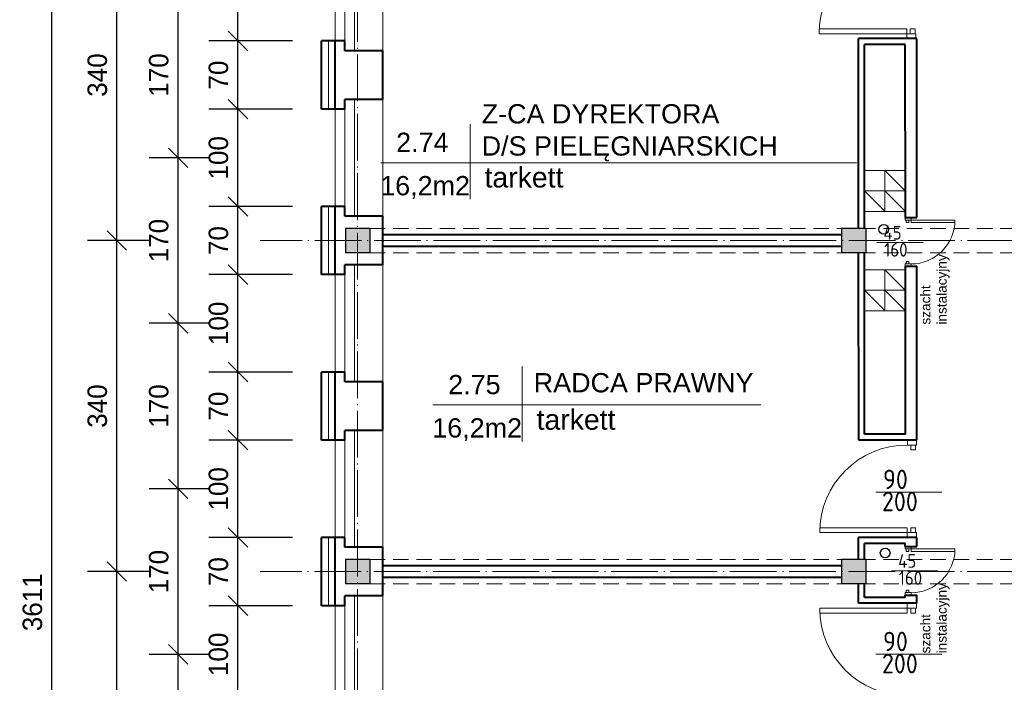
# Model space of a CAD drawing. Header units: millimetres. Extents: x -32003 to -19505, y 17931 to 29358.
# Tile 27 of 92: x -27865 to -26853, y 24936 to 25616. Entities that reach past the tile are written whole.
import ezdxf

# ---------------------------------------------------------------- set-up
doc = ezdxf.new("R2010")
doc.units = ezdxf.units.MM
doc.header["$PDMODE"] = 3
for name, pattern in [('ACAD_ISO03W100', [30, 12, -18]), ('ACAD_ISO04W100', [30.5, 24, -3, 0.5, -3]), ('KRESKOWA_X2', [12, 8, -4])]:
    doc.linetypes.add(name, pattern=pattern)
for name, color, linetype, lineweight in [('_wymiary', 1, 'Continuous', 9), ('drzwi', 140, 'Continuous', 13), ('KOMINY', 43, 'Continuous', 15), ('opisy drzwi', 40, 'Continuous', 13), ('opisy pom', 3, 'Continuous', 18), ('przerywana', 7, 'KRESKOWA_X2', 5), ('sciany', 4, 'Continuous', 40), ('symetria', 7, 'ACAD_ISO03W100', 5), ('SZRAF', 51, 'Continuous', 9), ('słupy', 2, 'Continuous', 30), ('ściana', 4, 'Continuous', 40)]:
    doc.layers.add(name, color=color, linetype=linetype, lineweight=lineweight)
doc.layers.add('kanalizacja', color=210, linetype='Continuous')
doc.styles.add('ISO', font='isocp.shx')
doc.styles.add('ROMANS', font='ROMANS')
doc.styles.add('SYSTEM', font='TXT')
doc.linetypes.add('BATTING', pattern='A,0.0001,-0.1,[134,ltypeshp.shx,S=0.1,R=0,X=-0.1,Y=0],-0.2,[134,ltypeshp.shx,S=0.1,R=180,X=0.1,Y=0],-0.1', length=0.4001)
doc.dimstyles.new('Jacek2', dxfattribs={"dimscale": 2, "dimtxt": 10, "dimasz": 10, "dimexe": 15, "dimexo": 15, "dimgap": 5, "dimtad": 1, "dimdec": 0, "dimrnd": 0.5, "dimzin": 0, "dimdsep": 46, "dimtxsty": 'Standard', "dimblk": 'OBLIQUE', "dimcen": 0, "dimdle": 5, "dimadec": 1, "dimazin": 0, "dimtfac": 1, "dimtdec": 0, "dimtofl": 0, "dimtmove": 0, "dimatfit": 3, "dimfxl": 0, "dimtolj": 1, "dimtzin": 0, "dimarcsym": 0})

# ---------------------------------------------------------------- blocks, each defined once
blk = doc.blocks.new('_OBLIQUE')
at = {"color": 0, "linetype": 'ByBlock'}
blk.add_line((-0.5, -0.5), (0.5, 0.5), dxfattribs=at)
blk = doc.blocks.new('*D991')
at = {"layer": '_wymiary', "color": 0, "lineweight": -2}
for p, q in [((-27640.6, 24904.4), (-27640.6, 25024.4)), ((-27584.7, 25014.4), (-27670.6, 25014.4)), ((-27584.7, 24914.4), (-27670.6, 24914.4))]:
    blk.add_line(p, q, dxfattribs=at)
at = {"layer": 'Defpoints', "color": 0}
for p in [(-27640.6, 25014.4), (-27554.7, 25014.4), (-27554.7, 24914.4)]:
    blk.add_point(p, dxfattribs=at)
at = {"layer": '_wymiary', "color": 0, "lineweight": -2, "xscale": 20, "yscale": 20, "zscale": 20}
for p, rotation in [((-27640.6, 25014.4), 90), ((-27640.6, 24914.4), 270)]:
    blk.add_blockref('_OBLIQUE', p, dxfattribs=dict(at, rotation=rotation))
at = {"layer": '_wymiary', "color": 0, "insert": (-27660.6, 24964.4), "char_height": 20, "attachment_point": 5, "rotation": 90}
blk.add_mtext('\\A1;100', dxfattribs=at)
blk = doc.blocks.new('*D992')
at = {"layer": '_wymiary', "color": 0, "lineweight": -2}
for p, q in [((-27640.6, 25004.4), (-27640.6, 25094.4)), ((-27584.7, 25084.4), (-27670.6, 25084.4)), ((-27584.7, 25014.4), (-27670.6, 25014.4))]:
    blk.add_line(p, q, dxfattribs=at)
at = {"layer": 'Defpoints', "color": 0}
for p in [(-27640.6, 25084.4), (-27554.7, 25084.4), (-27554.7, 25014.4)]:
    blk.add_point(p, dxfattribs=at)
at = {"layer": '_wymiary', "color": 0, "lineweight": -2, "xscale": 20, "yscale": 20, "zscale": 20}
for p, rotation in [((-27640.6, 25084.4), 90), ((-27640.6, 25014.4), 270)]:
    blk.add_blockref('_OBLIQUE', p, dxfattribs=dict(at, rotation=rotation))
at = {"layer": '_wymiary', "color": 0, "insert": (-27660.6, 25049.4), "char_height": 20, "attachment_point": 5, "rotation": 90}
blk.add_mtext('\\A1;70', dxfattribs=at)
blk = doc.blocks.new('*D993')
at = {"layer": '_wymiary', "color": 0, "lineweight": -2}
for p, q in [((-27640.6, 25074.4), (-27640.6, 25194.4)), ((-27584.7, 25184.4), (-27670.6, 25184.4)), ((-27584.7, 25084.4), (-27670.6, 25084.4))]:
    blk.add_line(p, q, dxfattribs=at)
at = {"layer": 'Defpoints', "color": 0}
for p in [(-27640.6, 25184.4), (-27554.7, 25184.4), (-27554.7, 25084.4)]:
    blk.add_point(p, dxfattribs=at)
at = {"layer": '_wymiary', "color": 0, "lineweight": -2, "xscale": 20, "yscale": 20, "zscale": 20}
for p, rotation in [((-27640.6, 25184.4), 90), ((-27640.6, 25084.4), 270)]:
    blk.add_blockref('_OBLIQUE', p, dxfattribs=dict(at, rotation=rotation))
at = {"layer": '_wymiary', "color": 0, "insert": (-27660.6, 25134.4), "char_height": 20, "attachment_point": 5, "rotation": 90}
blk.add_mtext('\\A1;100', dxfattribs=at)
blk = doc.blocks.new('*D994')
at = {"layer": '_wymiary', "color": 0, "lineweight": -2}
for p, q in [((-27640.6, 25174.4), (-27640.6, 25264.4)), ((-27584.7, 25254.4), (-27670.6, 25254.4)), ((-27584.7, 25184.4), (-27670.6, 25184.4))]:
    blk.add_line(p, q, dxfattribs=at)
at = {"layer": 'Defpoints', "color": 0}
for p in [(-27640.6, 25254.4), (-27554.7, 25254.4), (-27554.7, 25184.4)]:
    blk.add_point(p, dxfattribs=at)
at = {"layer": '_wymiary', "color": 0, "lineweight": -2, "xscale": 20, "yscale": 20, "zscale": 20}
for p, rotation in [((-27640.6, 25254.4), 90), ((-27640.6, 25184.4), 270)]:
    blk.add_blockref('_OBLIQUE', p, dxfattribs=dict(at, rotation=rotation))
at = {"layer": '_wymiary', "color": 0, "insert": (-27660.6, 25219.4), "char_height": 20, "attachment_point": 5, "rotation": 90}
blk.add_mtext('\\A1;70', dxfattribs=at)
blk = doc.blocks.new('*D995')
at = {"layer": '_wymiary', "color": 0, "lineweight": -2}
for p, q in [((-27640.6, 25244.4), (-27640.6, 25364.4)), ((-27584.7, 25354.4), (-27670.6, 25354.4)), ((-27584.7, 25254.4), (-27670.6, 25254.4))]:
    blk.add_line(p, q, dxfattribs=at)
at = {"layer": 'Defpoints', "color": 0}
for p in [(-27640.6, 25354.4), (-27554.7, 25354.4), (-27554.7, 25254.4)]:
    blk.add_point(p, dxfattribs=at)
at = {"layer": '_wymiary', "color": 0, "lineweight": -2, "xscale": 20, "yscale": 20, "zscale": 20}
for p, rotation in [((-27640.6, 25354.4), 90), ((-27640.6, 25254.4), 270)]:
    blk.add_blockref('_OBLIQUE', p, dxfattribs=dict(at, rotation=rotation))
at = {"layer": '_wymiary', "color": 0, "insert": (-27660.6, 25304.4), "char_height": 20, "attachment_point": 5, "rotation": 90}
blk.add_mtext('\\A1;100', dxfattribs=at)
blk = doc.blocks.new('*D996')
at = {"layer": '_wymiary', "color": 0, "lineweight": -2}
for p, q in [((-27640.6, 25344.4), (-27640.6, 25434.4)), ((-27584.7, 25424.4), (-27670.6, 25424.4)), ((-27584.7, 25354.4), (-27670.6, 25354.4))]:
    blk.add_line(p, q, dxfattribs=at)
at = {"layer": 'Defpoints', "color": 0}
for p in [(-27640.6, 25424.4), (-27554.7, 25424.4), (-27554.7, 25354.4)]:
    blk.add_point(p, dxfattribs=at)
at = {"layer": '_wymiary', "color": 0, "lineweight": -2, "xscale": 20, "yscale": 20, "zscale": 20}
for p, rotation in [((-27640.6, 25424.4), 90), ((-27640.6, 25354.4), 270)]:
    blk.add_blockref('_OBLIQUE', p, dxfattribs=dict(at, rotation=rotation))
at = {"layer": '_wymiary', "color": 0, "insert": (-27660.6, 25389.4), "char_height": 20, "attachment_point": 5, "rotation": 90}
blk.add_mtext('\\A1;70', dxfattribs=at)
blk = doc.blocks.new('*D997')
at = {"layer": '_wymiary', "color": 0, "lineweight": -2}
for p, q in [((-27640.6, 25414.4), (-27640.6, 25534.4)), ((-27584.7, 25524.4), (-27670.6, 25524.4)), ((-27584.7, 25424.4), (-27670.6, 25424.4))]:
    blk.add_line(p, q, dxfattribs=at)
at = {"layer": 'Defpoints', "color": 0}
for p in [(-27640.6, 25524.4), (-27554.7, 25524.4), (-27554.7, 25424.4)]:
    blk.add_point(p, dxfattribs=at)
at = {"layer": '_wymiary', "color": 0, "lineweight": -2, "xscale": 20, "yscale": 20, "zscale": 20}
for p, rotation in [((-27640.6, 25524.4), 90), ((-27640.6, 25424.4), 270)]:
    blk.add_blockref('_OBLIQUE', p, dxfattribs=dict(at, rotation=rotation))
at = {"layer": '_wymiary', "color": 0, "insert": (-27660.6, 25474.4), "char_height": 20, "attachment_point": 5, "rotation": 90}
blk.add_mtext('\\A1;100', dxfattribs=at)
blk = doc.blocks.new('*D998')
at = {"layer": '_wymiary', "color": 0, "lineweight": -2}
for p, q in [((-27584.7, 25594.4), (-27670.6, 25594.4)), ((-27640.6, 25514.4), (-27640.6, 25604.4)), ((-27584.7, 25524.4), (-27670.6, 25524.4))]:
    blk.add_line(p, q, dxfattribs=at)
at = {"layer": 'Defpoints', "color": 0}
for p in [(-27640.6, 25594.4), (-27554.7, 25594.4), (-27554.7, 25524.4)]:
    blk.add_point(p, dxfattribs=at)
at = {"layer": '_wymiary', "color": 0, "lineweight": -2, "xscale": 20, "yscale": 20, "zscale": 20}
for p, rotation in [((-27640.6, 25594.4), 90), ((-27640.6, 25524.4), 270)]:
    blk.add_blockref('_OBLIQUE', p, dxfattribs=dict(at, rotation=rotation))
at = {"layer": '_wymiary', "color": 0, "insert": (-27660.6, 25559.4), "char_height": 20, "attachment_point": 5, "rotation": 90}
blk.add_mtext('\\A1;70', dxfattribs=at)
blk = doc.blocks.new('*D999')
at = {"layer": '_wymiary', "color": 0, "lineweight": -2}
for p, q in [((-27640.6, 25584.4), (-27640.6, 25704.4)), ((-27584.7, 25694.4), (-27670.6, 25694.4)), ((-27584.7, 25594.4), (-27670.6, 25594.4))]:
    blk.add_line(p, q, dxfattribs=at)
at = {"layer": 'Defpoints', "color": 0}
for p in [(-27640.6, 25694.4), (-27554.7, 25694.4), (-27554.7, 25594.4)]:
    blk.add_point(p, dxfattribs=at)
at = {"layer": '_wymiary', "color": 0, "lineweight": -2, "xscale": 20, "yscale": 20, "zscale": 20}
for p, rotation in [((-27640.6, 25694.4), 90), ((-27640.6, 25594.4), 270)]:
    blk.add_blockref('_OBLIQUE', p, dxfattribs=dict(at, rotation=rotation))
at = {"layer": '_wymiary', "color": 0, "insert": (-27660.6, 25644.4), "char_height": 20, "attachment_point": 5, "rotation": 90}
blk.add_mtext('\\A1;100', dxfattribs=at)
blk = doc.blocks.new('*D793')
at = {"layer": '_wymiary', "color": 0, "lineweight": -2}
for p, q in [((-27702, 24784.4), (-27702, 24974.4)), ((-27670.6, 24964.4), (-27732, 24964.4)), ((-27670.6, 24794.4), (-27732, 24794.4))]:
    blk.add_line(p, q, dxfattribs=at)
at = {"layer": 'Defpoints', "color": 0}
for p in [(-27702, 24964.4), (-27640.6, 24964.4), (-27640.6, 24794.4)]:
    blk.add_point(p, dxfattribs=at)
at = {"layer": '_wymiary', "color": 0, "lineweight": -2, "xscale": 20, "yscale": 20, "zscale": 20}
for p, rotation in [((-27702, 24964.4), 90), ((-27702, 24794.4), 270)]:
    blk.add_blockref('_OBLIQUE', p, dxfattribs=dict(at, rotation=rotation))
at = {"layer": '_wymiary', "color": 0, "insert": (-27722, 24879.4), "char_height": 20, "attachment_point": 5, "rotation": 90}
blk.add_mtext('\\A1;170', dxfattribs=at)
blk = doc.blocks.new('*D794')
at = {"layer": '_wymiary', "color": 0, "lineweight": -2}
for p, q in [((-27702, 24954.4), (-27702, 25144.4)), ((-27670.6, 25134.4), (-27732, 25134.4)), ((-27670.6, 24964.4), (-27732, 24964.4))]:
    blk.add_line(p, q, dxfattribs=at)
at = {"layer": 'Defpoints', "color": 0}
for p in [(-27702, 25134.4), (-27640.6, 25134.4), (-27640.6, 24964.4)]:
    blk.add_point(p, dxfattribs=at)
at = {"layer": '_wymiary', "color": 0, "lineweight": -2, "xscale": 20, "yscale": 20, "zscale": 20}
for p, rotation in [((-27702, 25134.4), 90), ((-27702, 24964.4), 270)]:
    blk.add_blockref('_OBLIQUE', p, dxfattribs=dict(at, rotation=rotation))
at = {"layer": '_wymiary', "color": 0, "insert": (-27722, 25049.4), "char_height": 20, "attachment_point": 5, "rotation": 90}
blk.add_mtext('\\A1;170', dxfattribs=at)
blk = doc.blocks.new('*D795')
at = {"layer": '_wymiary', "color": 0, "lineweight": -2}
for p, q in [((-27702, 25124.4), (-27702, 25314.4)), ((-27670.6, 25304.4), (-27732, 25304.4)), ((-27670.6, 25134.4), (-27732, 25134.4))]:
    blk.add_line(p, q, dxfattribs=at)
at = {"layer": 'Defpoints', "color": 0}
for p in [(-27702, 25304.4), (-27640.6, 25304.4), (-27640.6, 25134.4)]:
    blk.add_point(p, dxfattribs=at)
at = {"layer": '_wymiary', "color": 0, "lineweight": -2, "xscale": 20, "yscale": 20, "zscale": 20}
for p, rotation in [((-27702, 25304.4), 90), ((-27702, 25134.4), 270)]:
    blk.add_blockref('_OBLIQUE', p, dxfattribs=dict(at, rotation=rotation))
at = {"layer": '_wymiary', "color": 0, "insert": (-27722, 25219.4), "char_height": 20, "attachment_point": 5, "rotation": 90}
blk.add_mtext('\\A1;170', dxfattribs=at)
blk = doc.blocks.new('*D796')
at = {"layer": '_wymiary', "color": 0, "lineweight": -2}
for p, q in [((-27702, 25294.4), (-27702, 25484.4)), ((-27670.6, 25474.4), (-27732, 25474.4)), ((-27670.6, 25304.4), (-27732, 25304.4))]:
    blk.add_line(p, q, dxfattribs=at)
at = {"layer": 'Defpoints', "color": 0}
for p in [(-27702, 25474.4), (-27640.6, 25474.4), (-27640.6, 25304.4)]:
    blk.add_point(p, dxfattribs=at)
at = {"layer": '_wymiary', "color": 0, "lineweight": -2, "xscale": 20, "yscale": 20, "zscale": 20}
for p, rotation in [((-27702, 25474.4), 90), ((-27702, 25304.4), 270)]:
    blk.add_blockref('_OBLIQUE', p, dxfattribs=dict(at, rotation=rotation))
at = {"layer": '_wymiary', "color": 0, "insert": (-27722, 25389.4), "char_height": 20, "attachment_point": 5, "rotation": 90}
blk.add_mtext('\\A1;170', dxfattribs=at)
blk = doc.blocks.new('*D797')
at = {"layer": '_wymiary', "color": 0, "lineweight": -2}
for p, q in [((-27702, 25464.4), (-27702, 25654.4)), ((-27670.6, 25644.4), (-27732, 25644.4)), ((-27670.6, 25474.4), (-27732, 25474.4))]:
    blk.add_line(p, q, dxfattribs=at)
at = {"layer": 'Defpoints', "color": 0}
for p in [(-27702, 25644.4), (-27640.6, 25644.4), (-27640.6, 25474.4)]:
    blk.add_point(p, dxfattribs=at)
at = {"layer": '_wymiary', "color": 0, "lineweight": -2, "xscale": 20, "yscale": 20, "zscale": 20}
for p, rotation in [((-27702, 25644.4), 90), ((-27702, 25474.4), 270)]:
    blk.add_blockref('_OBLIQUE', p, dxfattribs=dict(at, rotation=rotation))
at = {"layer": '_wymiary', "color": 0, "insert": (-27722, 25559.4), "char_height": 20, "attachment_point": 5, "rotation": 90}
blk.add_mtext('\\A1;170', dxfattribs=at)
blk = doc.blocks.new('*D806')
at = {"layer": '_wymiary', "color": 0, "lineweight": -2}
for p, q in [((-27765.1, 24699.4), (-27765.1, 25059.4)), ((-27732, 25049.4), (-27795.1, 25049.4)), ((-27732, 24709.4), (-27795.1, 24709.4))]:
    blk.add_line(p, q, dxfattribs=at)
at = {"layer": 'Defpoints', "color": 0}
for p in [(-27765.1, 25049.4), (-27702, 25049.4), (-27702, 24709.4)]:
    blk.add_point(p, dxfattribs=at)
at = {"layer": '_wymiary', "color": 0, "lineweight": -2, "xscale": 20, "yscale": 20, "zscale": 20}
for p, rotation in [((-27765.1, 25049.4), 90), ((-27765.1, 24709.4), 270)]:
    blk.add_blockref('_OBLIQUE', p, dxfattribs=dict(at, rotation=rotation))
at = {"layer": '_wymiary', "color": 0, "insert": (-27785.1, 24879.4), "char_height": 20, "attachment_point": 5, "rotation": 90}
blk.add_mtext('\\A1;340', dxfattribs=at)
blk = doc.blocks.new('*D807')
at = {"layer": '_wymiary', "color": 0, "lineweight": -2}
for p, q in [((-27765.1, 25039.4), (-27765.1, 25399.4)), ((-27732, 25389.4), (-27795.1, 25389.4)), ((-27732, 25049.4), (-27795.1, 25049.4))]:
    blk.add_line(p, q, dxfattribs=at)
at = {"layer": 'Defpoints', "color": 0}
for p in [(-27765.1, 25389.4), (-27702, 25389.4), (-27702, 25049.4)]:
    blk.add_point(p, dxfattribs=at)
at = {"layer": '_wymiary', "color": 0, "lineweight": -2, "xscale": 20, "yscale": 20, "zscale": 20}
for p, rotation in [((-27765.1, 25389.4), 90), ((-27765.1, 25049.4), 270)]:
    blk.add_blockref('_OBLIQUE', p, dxfattribs=dict(at, rotation=rotation))
at = {"layer": '_wymiary', "color": 0, "insert": (-27785.1, 25219.4), "char_height": 20, "attachment_point": 5, "rotation": 90}
blk.add_mtext('\\A1;340', dxfattribs=at)
blk = doc.blocks.new('*D808')
at = {"layer": '_wymiary', "color": 0, "lineweight": -2}
for p, q in [((-27765.1, 25379.4), (-27765.1, 25739.4)), ((-27732, 25729.4), (-27795.1, 25729.4)), ((-27732, 25389.4), (-27795.1, 25389.4))]:
    blk.add_line(p, q, dxfattribs=at)
at = {"layer": 'Defpoints', "color": 0}
for p in [(-27765.1, 25729.4), (-27702, 25729.4), (-27702, 25389.4)]:
    blk.add_point(p, dxfattribs=at)
at = {"layer": '_wymiary', "color": 0, "lineweight": -2, "xscale": 20, "yscale": 20, "zscale": 20}
for p, rotation in [((-27765.1, 25729.4), 90), ((-27765.1, 25389.4), 270)]:
    blk.add_blockref('_OBLIQUE', p, dxfattribs=dict(at, rotation=rotation))
at = {"layer": '_wymiary', "color": 0, "insert": (-27785.1, 25559.4), "char_height": 20, "attachment_point": 5, "rotation": 90}
blk.add_mtext('\\A1;340', dxfattribs=at)
blk = doc.blocks.new('*D1009')
at = {"layer": '_wymiary', "color": 0, "lineweight": -2}
for p, q in [((-27831.8, 23202.4), (-27831.8, 26833.4)), ((-27568.7, 26823.4), (-27861.8, 26823.4)), ((-27570.7, 23212.4), (-27861.8, 23212.4))]:
    blk.add_line(p, q, dxfattribs=at)
at = {"layer": 'Defpoints', "color": 0}
for p in [(-27831.8, 26823.4), (-27538.7, 26823.4), (-27540.7, 23212.4)]:
    blk.add_point(p, dxfattribs=at)
at = {"layer": '_wymiary', "color": 0, "lineweight": -2, "xscale": 20, "yscale": 20, "zscale": 20}
for p, rotation in [((-27831.8, 26823.4), 90), ((-27831.8, 23212.4), 270)]:
    blk.add_blockref('_OBLIQUE', p, dxfattribs=dict(at, rotation=rotation))
at = {"layer": '_wymiary', "color": 0, "insert": (-27851.8, 25017.9), "char_height": 20, "attachment_point": 5, "rotation": 90}
blk.add_mtext('\\A1;3611', dxfattribs=at)

msp = doc.modelspace()

# ---------------------------------------------------------------- hatches: boundary and pattern name
at = {"layer": 'SZRAF', "ltscale": 0.5}
h = msp.add_hatch(color=256, dxfattribs=at)
h.paths.add_polyline_path([(-27505.2, 25376.9), (-27505.2, 25389.4), (-27517.7, 25389.4), (-27517.7, 25376.9), (-27512.7, 25376.9)])
h.paths.add_polyline_path([(-27517.7, 25376.9), (-27517.7, 25389.4), (-27530.2, 25389.4), (-27530.2, 25376.9)])
h.paths.add_polyline_path([(-27517.7, 25401.9), (-27530.2, 25401.9), (-27530.2, 25389.4), (-27517.7, 25389.4)])
h.paths.add_polyline_path([(-27517.7, 25401.9), (-27517.7, 25389.4), (-27505.2, 25389.4), (-27505.2, 25401.9)])
h = msp.add_hatch(color=256, dxfattribs=at)
h.paths.add_polyline_path([(-26995.2, 25376.9), (-26995.2, 25389.4), (-27007.7, 25389.4), (-27007.7, 25376.9), (-27002.7, 25376.9)])
h.paths.add_polyline_path([(-27007.7, 25376.9), (-27007.7, 25389.4), (-27020.2, 25389.4), (-27020.2, 25376.9)])
h.paths.add_polyline_path([(-27007.7, 25401.9), (-27020.2, 25401.9), (-27020.2, 25389.4), (-27007.7, 25389.4)])
h.paths.add_polyline_path([(-27007.7, 25401.9), (-27007.7, 25389.4), (-26995.2, 25389.4), (-26995.2, 25401.9)])
h = msp.add_hatch(color=256, dxfattribs=at)
h.paths.add_polyline_path([(-27505.2, 25036.9), (-27505.2, 25049.4), (-27517.7, 25049.4), (-27517.7, 25036.9), (-27512.7, 25036.9)])
h.paths.add_polyline_path([(-27517.7, 25036.9), (-27517.7, 25049.4), (-27530.2, 25049.4), (-27530.2, 25036.9)])
h.paths.add_polyline_path([(-27517.7, 25061.9), (-27530.2, 25061.9), (-27530.2, 25049.4), (-27517.7, 25049.4)])
h.paths.add_polyline_path([(-27517.7, 25061.9), (-27517.7, 25049.4), (-27505.2, 25049.4), (-27505.2, 25061.9)])
h = msp.add_hatch(color=256, dxfattribs=at)
h.paths.add_polyline_path([(-26995.2, 25036.9), (-26995.2, 25049.4), (-27007.7, 25049.4), (-27007.7, 25036.9), (-27002.7, 25036.9)])
h.paths.add_polyline_path([(-27007.7, 25036.9), (-27007.7, 25049.4), (-27020.2, 25049.4), (-27020.2, 25036.9)])
h.paths.add_polyline_path([(-27007.7, 25061.9), (-27020.2, 25061.9), (-27020.2, 25049.4), (-27007.7, 25049.4)])
h.paths.add_polyline_path([(-27007.7, 25061.9), (-27007.7, 25049.4), (-26995.2, 25049.4), (-26995.2, 25061.9)])

# ---------------------------------------------------------------- linework, layer by layer
at = {"layer": 'drzwi'}
for points in [[(-26953.2, 25601.8, 0), (-26953.2, 25606.8, 0), (-27043.2, 25606.8, 0), (-27043.2, 25601.8, 0), (-26953.2, 25601.8, 0)], [(-26944.7, 25601.8, 0), (-26944.7, 25606.8, 0), (-26949.7, 25606.8, 0), (-26949.7, 25601.8, 0), (-26944.7, 25601.8, 0)], [(-26943.7, 25601.8, 0), (-26943.7, 25596.8, 0), (-26953.2, 25596.8, 0), (-26953.2, 25601.8, 0), (-26943.7, 25601.8, 0)], [(-26954.7, 25410.4, 0), (-26954.7, 25412.9, 0), (-26948.7, 25412.9, 0), (-26948.7, 25410.4, 0), (-26954.7, 25410.4, 0)], [(-26953.7, 25410.4, 0), (-26953.7, 25407.9, 0), (-26951.2, 25407.9, 0), (-26951.2, 25410.4, 0), (-26953.7, 25410.4, 0)], [(-26948.7, 25410.4, 0), (-26948.7, 25407.9, 0), (-26903.7, 25407.9, 0), (-26903.7, 25410.4, 0), (-26948.7, 25410.4, 0)], [(-26954.7, 25365.5, 0), (-26954.7, 25363, 0), (-26948.7, 25363, 0), (-26948.7, 25365.5, 0), (-26954.7, 25365.5, 0)], [(-26953.7, 25365.5, 0), (-26953.7, 25368, 0), (-26951.2, 25368, 0), (-26951.2, 25365.5, 0), (-26953.7, 25365.5, 0)], [(-26943.1, 25179.4, 0), (-26943.1, 25184.4, 0), (-26952.3, 25184.4, 0), (-26952.3, 25179.4, 0), (-26943.1, 25179.4, 0)], [(-26944.1, 25179.4, 0), (-26944.1, 25174.4, 0), (-26949.1, 25174.4, 0), (-26949.1, 25179.4, 0), (-26944.1, 25179.4, 0)], [(-26952.7, 25089.4, 0), (-26952.7, 25094.4, 0), (-27042.7, 25094.4, 0), (-27042.7, 25089.4, 0), (-26952.7, 25089.4, 0)], [(-26943.2, 25089.4, 0), (-26943.2, 25084.4, 0), (-26952.7, 25084.4, 0), (-26952.7, 25089.4, 0), (-26943.2, 25089.4, 0)], [(-26944.1, 25089.4, 0), (-26944.1, 25094.4, 0), (-26949.1, 25094.4, 0), (-26949.1, 25089.4, 0), (-26944.1, 25089.4, 0)], [(-26954.7, 25072.7, 0), (-26954.7, 25075.2, 0), (-26948.7, 25075.2, 0), (-26948.7, 25072.7, 0), (-26954.7, 25072.7, 0)], [(-26953.7, 25072.7, 0), (-26953.7, 25070.2, 0), (-26951.2, 25070.2, 0), (-26951.2, 25072.7, 0), (-26953.7, 25072.7, 0)], [(-26948.7, 25072.7, 0), (-26948.7, 25070.2, 0), (-26903.7, 25070.2, 0), (-26903.7, 25072.7, 0), (-26948.7, 25072.7, 0)], [(-26954.7, 25027.8, 0), (-26954.7, 25025.3, 0), (-26948.7, 25025.3, 0), (-26948.7, 25027.8, 0), (-26954.7, 25027.8, 0)], [(-26953.7, 25027.8, 0), (-26953.7, 25030.3, 0), (-26951.2, 25030.3, 0), (-26951.2, 25027.8, 0), (-26953.7, 25027.8, 0)], [(-26952.7, 25011.8, 0), (-26952.7, 25006.8, 0), (-27042.7, 25006.8, 0), (-27042.7, 25011.8, 0), (-26952.7, 25011.8, 0)], [(-26943.2, 25011.8, 0), (-26943.2, 25016.8, 0), (-26952.7, 25016.8, 0), (-26952.7, 25011.8, 0), (-26943.2, 25011.8, 0)], [(-26944.1, 25011.8, 0), (-26944.1, 25006.8, 0), (-26949.1, 25006.8, 0), (-26949.1, 25011.8, 0), (-26944.1, 25011.8, 0)]]:
    msp.add_polyline3d(points, dxfattribs=at)
for centre, radius, start, end in [((-26953.2, 25601.8), 90, 90, 180), ((-26948.7, 25410.4), 45, 270, 0), ((-26952.7, 25089.4), 90, 90, 180), ((-26948.7, 25072.7), 45, 270, 0), ((-26952.7, 25011.8), 90, 180, 270)]:
    msp.add_arc(centre, radius, start, end, dxfattribs=at)
at = {"layer": 'kanalizacja'}
for centre in [(-26976.8, 25400.9), (-26975.4, 25068.5)]:
    msp.add_circle(centre, 5, dxfattribs=at)
at = {"layer": 'KOMINY', "lineweight": 18}
for p, q in [((-26954.7, 25461.4), (-26996.7, 25461.4)), ((-26975.8, 25461.4), (-26954.8, 25440.5)), ((-26996.8, 25440.4), (-26975.7, 25419.5)), ((-26954.7, 25440.4), (-26996.7, 25440.4)), ((-26975.8, 25440.4), (-26954.7, 25419.5)), ((-26954.7, 25419.4), (-26996.7, 25419.4)), ((-26975.7, 25359.4), (-26954.7, 25338.5)), ((-26996.7, 25338.4), (-26975.7, 25317.5)), ((-26954.7, 25338.4), (-26996.7, 25338.4)), ((-26975.7, 25338.4), (-26954.7, 25317.5)), ((-26954.7, 25317.4), (-26996.7, 25317.4))]:
    msp.add_line(p, q, dxfattribs=at)
for points in [[(-26996.7, 25461.4), (-26975.7, 25461.4), (-26975.7, 25440.4), (-26996.7, 25440.4)], [(-26975.8, 25461.4), (-26954.8, 25461.4), (-26954.7, 25440.4), (-26975.7, 25440.4)], [(-26996.7, 25440.4), (-26975.7, 25440.4), (-26975.7, 25419.4), (-26996.7, 25419.4)], [(-26975.7, 25440.4), (-26954.7, 25440.4), (-26954.7, 25419.4), (-26975.7, 25419.4)], [(-26996.7, 25359.4), (-26975.7, 25359.4), (-26975.7, 25338.4), (-26996.7, 25338.4)], [(-26975.7, 25359.4), (-26954.7, 25359.5), (-26954.7, 25338.5), (-26975.7, 25338.4)], [(-26996.7, 25338.4), (-26975.7, 25338.4), (-26975.7, 25317.4), (-26996.7, 25317.4)], [(-26975.7, 25338.4), (-26954.7, 25338.5), (-26954.7, 25317.5), (-26975.7, 25317.4)]]:
    msp.add_lwpolyline(points, close=True, dxfattribs=at)
at = {"layer": 'opisy drzwi'}
for p, q in [((-27520.7, 25704.4), (-27520.7, 25584.4)), ((-27491.7, 25704.4), (-27491.7, 25584.4)), ((-27540.7, 25694.4), (-27540.7, 25594.4)), ((-27530.7, 25694.4), (-27530.7, 25594.4)), ((-27520.7, 25534.4), (-27520.7, 25414.4)), ((-27491.7, 25534.4), (-27491.7, 25414.4)), ((-27540.7, 25524.4), (-27540.7, 25424.4)), ((-27530.7, 25524.4), (-27530.7, 25424.4)), ((-26984, 25387.3), (-26936.5, 25387.3)), ((-27520.7, 25364.4), (-27520.7, 25244.4)), ((-27491.7, 25364.4), (-27491.7, 25244.4)), ((-27540.7, 25354.4), (-27540.7, 25254.4)), ((-27530.7, 25354.4), (-27530.7, 25254.4)), ((-27520.7, 25194.4), (-27520.7, 25074.4)), ((-27491.7, 25194.4), (-27491.7, 25074.4)), ((-27540.7, 25184.4), (-27540.7, 25084.4)), ((-27530.7, 25184.4), (-27530.7, 25084.4)), ((-26917.3, 25131), (-26985.1, 25131)), ((-26968.9, 25050.2), (-26921.4, 25050.2)), ((-27520.7, 25024.4), (-27520.7, 24904.4)), ((-27491.7, 25024.4), (-27491.7, 24904.4)), ((-27540.7, 25014.4), (-27540.7, 24914.4)), ((-27530.7, 25014.4), (-27530.7, 24914.4)), ((-26917.3, 24964.5), (-26985.1, 24964.5))]:
    msp.add_line(p, q, dxfattribs=at)
at = {"layer": 'opisy pom'}
for p, q in [((-27401.9, 25509), (-27401.9, 25431.9)), ((-27493.9, 25469.4), (-27004.7, 25469.4)), ((-27348.4, 25260.2), (-27348.4, 25183.1)), ((-27440.4, 25220.6), (-27103.1, 25220.6))]:
    msp.add_line(p, q, dxfattribs=at)
at = {"layer": 'przerywana', "ltscale": 2}
for p, q in [((-26097.2, 25401.9), (-27517.7, 25401.9)), ((-26097.2, 25376.9), (-27517.7, 25376.9)), ((-26097.2, 25061.9), (-27517.7, 25061.9)), ((-26097.2, 25036.9), (-27517.7, 25036.9))]:
    msp.add_line(p, q, dxfattribs=at)
at = {"layer": 'sciany'}
for points in [[(-26954.7, 25413), (-26942.7, 25413)], [(-26954.7, 25363), (-26942.7, 25363)], [(-26954.7, 25075.3), (-26942.7, 25075.3)], [(-26954.7, 25025.3), (-26942.7, 25025.3)]]:
    msp.add_lwpolyline(points, dxfattribs=at)
at = {"layer": 'symetria', "linetype": 'ACAD_ISO04W100', "ltscale": 2}
for p, q in [((-27517.7, 21567.5), (-27517.7, 26437.9)), ((-25927.7, 25389.4), (-27617.7, 25389.4)), ((-25928, 25049.4), (-27617.7, 25049.4))]:
    msp.add_line(p, q, dxfattribs=at)
at = {"layer": 'symetria'}
msp.add_line((-26992.7, 25389.4), (-27022.7, 25389.4), dxfattribs=at)
at = {"layer": 'SZRAF', "linetype": 'BATTING', "ltscale": 14}
for p, q in [((-27547.7, 25524.4), (-27547.7, 25594.4)), ((-27547.7, 25354.4), (-27547.7, 25424.4)), ((-27547.7, 25184.4), (-27547.7, 25254.4)), ((-27547.7, 25014.4), (-27547.7, 25084.4))]:
    msp.add_line(p, q, dxfattribs=at)
at = {"layer": 'słupy'}
for p, q in [((-27505.2, 25401.9), (-27530.2, 25401.9)), ((-27530.2, 25401.9), (-27530.2, 25376.9)), ((-27505.2, 25401.9), (-27505.2, 25376.9)), ((-27020.2, 25401.9), (-27020.2, 25376.9)), ((-26995.2, 25401.9), (-27020.2, 25401.9)), ((-26995.2, 25401.9), (-27020.2, 25401.9)), ((-27020.2, 25401.9), (-27020.2, 25376.9)), ((-26995.2, 25401.9), (-26995.2, 25376.9)), ((-26995.2, 25401.9), (-26995.2, 25376.9)), ((-27505.2, 25376.9), (-27530.2, 25376.9)), ((-26995.2, 25376.9), (-27020.2, 25376.9)), ((-26995.2, 25376.9), (-27020.2, 25376.9)), ((-27505.2, 25061.9), (-27530.2, 25061.9)), ((-27530.2, 25061.9), (-27530.2, 25036.9)), ((-27505.2, 25061.9), (-27505.2, 25036.9)), ((-27020.2, 25061.9), (-27020.2, 25036.9)), ((-26995.2, 25061.9), (-27020.2, 25061.9)), ((-26995.2, 25061.9), (-27020.2, 25061.9)), ((-27020.2, 25061.9), (-27020.2, 25036.9)), ((-26995.2, 25061.9), (-26995.2, 25036.9)), ((-26995.2, 25061.9), (-26995.2, 25036.9)), ((-27505.2, 25036.9), (-27530.2, 25036.9)), ((-26995.2, 25036.9), (-27020.2, 25036.9)), ((-26995.2, 25036.9), (-27020.2, 25036.9))]:
    msp.add_line(p, q, dxfattribs=at)
at = {"layer": 'ściana'}
for p, q in [((-27554.7, 25524.4), (-27554.7, 25594.4)), ((-27530.7, 25594.4), (-27554.7, 25594.4)), ((-27540.7, 25524.4), (-27540.7, 25594.4)), ((-27530.7, 25584.4), (-27530.7, 25594.4)), ((-27002.7, 25401.9), (-27002.7, 25596.8)), ((-26942.7, 25596.8), (-27002.7, 25596.8)), ((-26942.7, 25413), (-26942.7, 25596.8)), ((-27491.7, 25584.4), (-27530.7, 25584.4)), ((-27491.7, 25534.4), (-27491.7, 25584.4)), ((-26996.7, 25401.9), (-26996.7, 25590.8)), ((-26954.7, 25590.8), (-26996.7, 25590.8)), ((-26954.6, 25413), (-26954.7, 25590.8)), ((-27491.7, 25534.4), (-27530.7, 25534.4)), ((-27530.7, 25524.4), (-27530.7, 25534.4)), ((-27530.7, 25524.4), (-27554.7, 25524.4)), ((-27554.7, 25354.4), (-27554.7, 25424.4)), ((-27530.7, 25424.4), (-27554.7, 25424.4)), ((-27540.7, 25354.4), (-27540.7, 25424.4)), ((-27530.7, 25414.4), (-27530.7, 25424.4)), ((-27491.7, 25414.4), (-27530.7, 25414.4)), ((-27491.7, 25404.4), (-27491.7, 25414.4)), ((-27491.7, 25364.4), (-27491.7, 25404.4)), ((-27020.2, 25395.4), (-27491.7, 25395.4)), ((-27020.2, 25383.4), (-27491.7, 25383.4)), ((-27002.6, 25184.4), (-27002.7, 25376.9)), ((-26996.6, 25190.4), (-26996.7, 25376.9)), ((-27491.7, 25364.4), (-27530.7, 25364.4)), ((-27530.7, 25354.4), (-27530.7, 25364.4)), ((-26954.6, 25190.4), (-26954.6, 25363)), ((-26942.7, 25184.4), (-26942.7, 25363)), ((-27530.7, 25354.4), (-27554.7, 25354.4)), ((-27554.7, 25184.4), (-27554.7, 25254.4)), ((-27530.7, 25254.4), (-27554.7, 25254.4)), ((-27540.7, 25184.4), (-27540.7, 25254.4)), ((-27530.7, 25244.4), (-27530.7, 25254.4)), ((-27491.7, 25244.4), (-27530.7, 25244.4)), ((-27491.7, 25194.4), (-27491.7, 25244.4)), ((-27491.7, 25194.4), (-27530.7, 25194.4)), ((-27530.7, 25184.4), (-27530.7, 25194.4)), ((-26954.6, 25190.4), (-26996.6, 25190.4)), ((-27530.7, 25184.4), (-27554.7, 25184.4)), ((-26942.7, 25184.4), (-27002.6, 25184.4)), ((-27554.7, 25014.4), (-27554.7, 25084.4)), ((-27530.7, 25084.4), (-27554.7, 25084.4)), ((-27540.7, 25014.4), (-27540.7, 25084.4)), ((-27530.7, 25074.4), (-27530.7, 25084.4)), ((-27002.7, 25061.9), (-27002.7, 25084.4)), ((-26942.7, 25084.4), (-27002.7, 25084.4)), ((-26996.7, 25061.9), (-26996.7, 25078.4)), ((-26954.7, 25078.4), (-26996.7, 25078.4)), ((-26954.7, 25075.3), (-26954.7, 25078.4)), ((-26942.7, 25075.3), (-26942.7, 25084.4)), ((-27491.7, 25074.4), (-27530.7, 25074.4)), ((-27491.7, 25064.4), (-27491.7, 25074.4)), ((-27491.7, 25024.4), (-27491.7, 25064.4)), ((-27020.2, 25055.4), (-27491.7, 25055.4)), ((-27020.2, 25043.4), (-27491.7, 25043.4)), ((-27002.7, 25016.9), (-27002.7, 25036.9)), ((-26996.7, 25022.9), (-26996.7, 25036.9)), ((-27491.7, 25024.4), (-27530.7, 25024.4)), ((-27530.7, 25014.4), (-27530.7, 25024.4)), ((-26954.7, 25022.9), (-26996.7, 25022.9)), ((-26954.7, 25022.9), (-26954.7, 25025.3)), ((-26942.7, 25016.9), (-26942.7, 25025.3)), ((-27530.7, 25014.4), (-27554.7, 25014.4)), ((-26942.7, 25016.9), (-27002.7, 25016.9))]:
    msp.add_line(p, q, dxfattribs=at)

# ---------------------------------------------------------------- texts
at = {"layer": 'opisy drzwi', "style": 'ISO'}
for s, height, p in [('45', 14, (-26977.1, 25390.4)), ('160', 14, (-26976.4, 25372.9)), ('90', 20, (-26977.6, 25134.1)), ('200', 20, (-26978.7, 25111.4)), ('45', 14, (-26962, 25053.3)), ('160', 14, (-26961.4, 25035.8)), ('90', 20, (-26977.6, 24967.6)), ('200', 20, (-26978.7, 24944.9))]:
    msp.add_text(s, height=height, dxfattribs=at).set_placement(p)
at = {"layer": 'opisy pom', "attachment_point": 1, "style": 'SYSTEM'}
for s, insert, char_height in [('{\\fArial|b0|i0|c238|p34;Z-CA DYREKTORA \\PD/S PIELĘGNIARSKICH}', (-27390.1, 25529.5), 19.8), ('{\\fArial|b0|i0|c238|p34;2.74}', (-27478, 25500.2), 19.8), ('{\\fArial|b0|i0|c238|p34;tarkett}', (-27387.2, 25464.8), 20.9), ('{\\fArial|b0|i0|c238|p34;16,2m2  }', (-27494.4, 25455.7), 19.8), ('{\\fArial|b0|i0|c238|p34;2.75}', (-27424.5, 25251.4), 19.8), ('{\\fArial|b0|i0|c238|p34;RADCA PRAWNY}', (-27336.6, 25253.3), 19.8), ('{\\fArial|b0|i0|c238|p34;tarkett}', (-27333.7, 25216), 20.9), ('{\\fArial|b0|i0|c238|p34;16,2m2  }', (-27440.9, 25206.9), 19.8)]:
    msp.add_mtext(s, dxfattribs=dict(at, insert=insert, char_height=char_height))
at = {"layer": 'opisy pom', "char_height": 10, "attachment_point": 1, "rotation": 90, "style": 'ROMANS'}
for insert in [(-26938.9, 25303.1), (-26938.9, 24965.4)]:
    msp.add_mtext('{\\fArial|b0|i0|c238|p34;szacht\\Pinstalacyjny}', dxfattribs=dict(at, insert=insert))

# ---------------------------------------------------------------- dimensions: what is measured, and where the dimension line sits
at = {"layer": '_wymiary'}
dim = msp.add_linear_dim(base=(-27831.8, 26823.4), p1=(-27540.7, 23212.4), p2=(-27538.7, 26823.4), angle=90, dimstyle='Jacek2', dxfattribs=at)
dim.commit()
dim.dimension.update_dxf_attribs({"geometry": '*D1009', "text_midpoint": (-27851.8, 25017.9)})
for base, p1, p2, picture, middle in [((-27765.1, 25729.4), (-27702, 25389.4), (-27702, 25729.4), '*D808', (-27785.1, 25559.4)), ((-27640.6, 25694.4), (-27554.7, 25594.4), (-27554.7, 25694.4), '*D999', (-27660.6, 25644.4)), ((-27702, 25644.4), (-27640.6, 25474.4), (-27640.6, 25644.4), '*D797', (-27722, 25559.4)), ((-27640.6, 25594.4), (-27554.7, 25524.4), (-27554.7, 25594.4), '*D998', (-27660.6, 25559.4)), ((-27640.6, 25524.4), (-27554.7, 25424.4), (-27554.7, 25524.4), '*D997', (-27660.6, 25474.4)), ((-27702, 25474.4), (-27640.6, 25304.4), (-27640.6, 25474.4), '*D796', (-27722, 25389.4)), ((-27640.6, 25424.4), (-27554.7, 25354.4), (-27554.7, 25424.4), '*D996', (-27660.6, 25389.4)), ((-27765.1, 25389.4), (-27702, 25049.4), (-27702, 25389.4), '*D807', (-27785.1, 25219.4)), ((-27640.6, 25354.4), (-27554.7, 25254.4), (-27554.7, 25354.4), '*D995', (-27660.6, 25304.4)), ((-27702, 25304.4), (-27640.6, 25134.4), (-27640.6, 25304.4), '*D795', (-27722, 25219.4)), ((-27640.6, 25254.4), (-27554.7, 25184.4), (-27554.7, 25254.4), '*D994', (-27660.6, 25219.4)), ((-27640.6, 25184.4), (-27554.7, 25084.4), (-27554.7, 25184.4), '*D993', (-27660.6, 25134.4)), ((-27702, 25134.4), (-27640.6, 24964.4), (-27640.6, 25134.4), '*D794', (-27722, 25049.4)), ((-27640.6, 25084.4), (-27554.7, 25014.4), (-27554.7, 25084.4), '*D992', (-27660.6, 25049.4)), ((-27765.1, 25049.4), (-27702, 24709.4), (-27702, 25049.4), '*D806', (-27785.1, 24879.4)), ((-27640.6, 25014.4), (-27554.7, 24914.4), (-27554.7, 25014.4), '*D991', (-27660.6, 24964.4)), ((-27702, 24964.4), (-27640.6, 24794.4), (-27640.6, 24964.4), '*D793', (-27722, 24879.4))]:
    dim = msp.add_linear_dim(base=base, p1=p1, p2=p2, angle=90, dimstyle='Jacek2', override={"dimtmove": 1}, dxfattribs=at)
    dim.commit()
    dim.dimension.update_dxf_attribs({"geometry": picture, "text_midpoint": middle})

doc.saveas('drawing.dxf')
